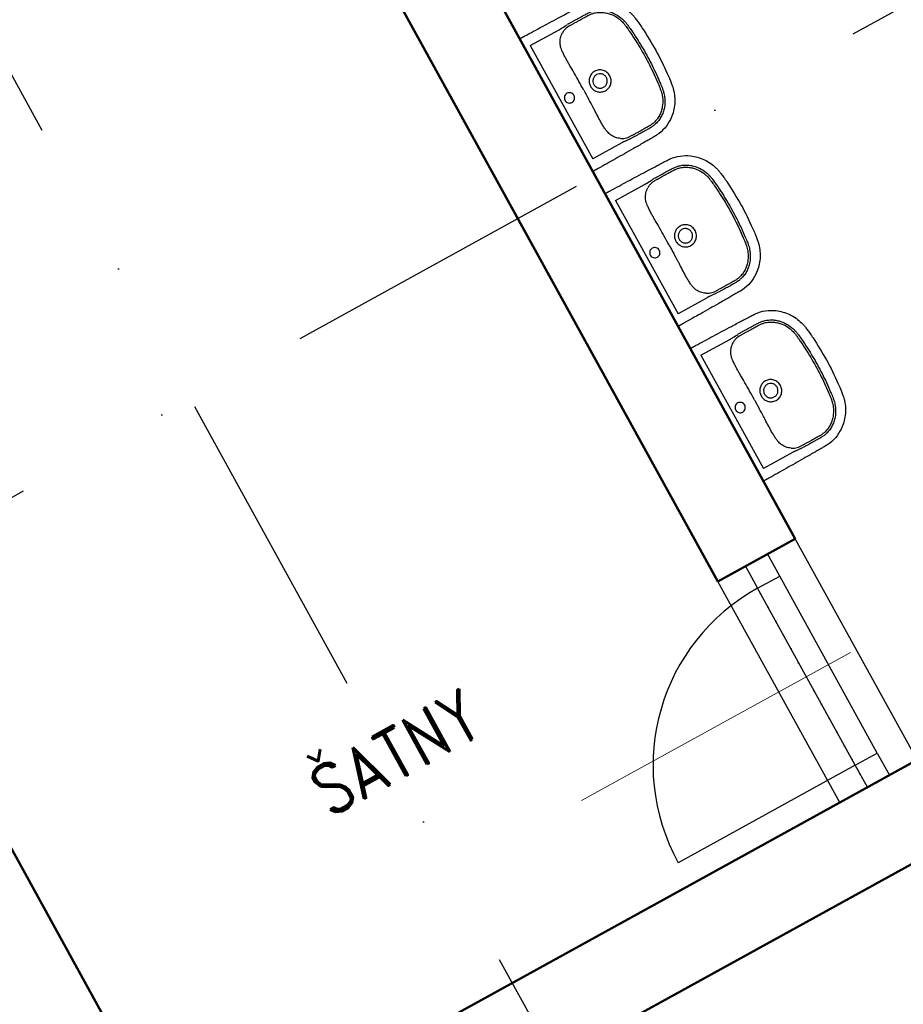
# Model space of a CAD drawing. Header units: millimetres. Extents: x 2886542 to 7567581, y -792623 to 134766.
# Tile 116 of 256: x 4448203 to 4451701, y -514377 to -510479. Entities that reach past the tile are written whole.
import ezdxf

# ---------------------------------------------------------------- set-up
doc = ezdxf.new("R2010")
doc.units = ezdxf.units.MM
doc.linetypes.add('DASHDOT', pattern=[1, 0.5, -0.25, 0, -0.25])
doc.linetypes.add('DOT', pattern=[0.25, 0, -0.25])
for name, color, linetype, lineweight in [('CKDVERE_', 7, 'Continuous', 25), ('CKDVERE_OSY', 1, 'Continuous', 18), ('CKDVERE_PRAH', 7, 'Continuous', 25), ('CKDVERE_ZARUBNE_RAM', 5, 'Continuous', 25), ('CKSTENY_PODROVINOU', 7, 'Continuous', 25), ('IN_C_TLUSTA', 5, 'Continuous', 50)]:
    doc.layers.add(name, color=color, linetype=linetype, lineweight=lineweight)
doc.layers.add('CKDVERE_DORAZ', color=7, linetype='DOT', lineweight=25, plot=False)
for name, color, linetype in [('IN_C_OSA', 6, 'DASHDOT'), ('IN_TEXT', 7, 'Continuous'), ('požárničina', 10, 'Continuous')]:
    doc.layers.add(name, color=color, linetype=linetype)
doc.styles.add('KOTY', font='SIMPLEX.SHX', dxfattribs={"width": 0.7})
doc.styles.add('ROMAND', font='romand.shx', dxfattribs={"width": 0.85})
doc.dimstyles.new('IN_100', dxfattribs={"dimtxt": 200, "dimasz": 80, "dimexe": 40, "dimexo": 250, "dimgap": 150, "dimtad": 1, "dimdec": 4, "dimrnd": 5, "dimdsep": 46, "dimlunit": 6, "dimtxsty": 'KOTY', "dimblk": 'ARCHTICK', "dimcen": 40, "dimclrd": 256, "dimclrt": 7, "dimadec": 0, "dimazin": 0, "dimtfac": 1, "dimtdec": 4, "dimtmove": 1, "dimatfit": 3, "dimldrblk": 'ARCHTICK', "dimfxl": 0, "dimtolj": 1, "dimtzin": 0, "dimlwd": -1, "dimlwe": -1, "dimarcsym": 0})
doc.dimstyles.new('IP 1_100', dxfattribs={"dimscale": 100, "dimtxt": 2.5, "dimasz": 2, "dimexe": 1, "dimexo": 5, "dimgap": 1, "dimtad": 1, "dimdec": 0, "dimzin": 0, "dimdsep": 46, "dimtxsty": 'ROMAND', "dimblk": 'ARCHTICK', "dimcen": 0.09, "dimdle": 1, "dimclrd": 256, "dimclre": 256, "dimclrt": 7, "dimadec": 0, "dimazin": 0, "dimtfac": 1, "dimtdec": 0, "dimtix": 1, "dimtmove": 2, "dimatfit": 3, "dimldrblk": 'OBLIQUE', "dimfxl": 0, "dimtolj": 1, "dimtzin": 0, "dimarcsym": 0})

# ---------------------------------------------------------------- blocks, each defined once
blk = doc.blocks.new('_ArchTick')
at = {"color": 0, "linetype": 'ByBlock', "const_width": 0.15}
blk.add_lwpolyline([(-0.5, -0.5), (0.5, 0.5)], dxfattribs=at)
blk = doc.blocks.new('nástrojárna')
at = {"color": 250}
for p, q in [((4179344.1, -611250.9), (4179344.1, -610676.5)), ((4179367.9, -610707.8), (4179367.9, -611219.7)), ((4179367.9, -610707.8), (4179498.9, -610707.8)), ((4179498.9, -610718.6), (4179498.9, -610718.6)), ((4179467.4, -610800), (4179467.4, -610800)), ((4179467.4, -611127.5), (4179467.4, -611127.5)), ((4179498.9, -611219.7), (4179367.9, -611219.7)), ((4179344.1, -611950.9), (4179344.1, -611376.5)), ((4179367.9, -611407.8), (4179367.9, -611919.7)), ((4179367.9, -611407.8), (4179498.9, -611407.8)), ((4179498.9, -611418.6), (4179498.9, -611418.6)), ((4179467.4, -611500), (4179467.4, -611500)), ((4179467.4, -611827.5), (4179467.4, -611827.5)), ((4179498.9, -611919.7), (4179367.9, -611919.7)), ((4179344.1, -612650.9), (4179344.1, -612076.5)), ((4179367.9, -612107.8), (4179367.9, -612619.7)), ((4179367.9, -612107.8), (4179498.9, -612107.8)), ((4179498.9, -612118.6), (4179498.9, -612118.6)), ((4179467.4, -612200), (4179467.4, -612200)), ((4179467.4, -612527.5), (4179467.4, -612527.5)), ((4179498.9, -612619.7), (4179367.9, -612619.7))]:
    blk.add_line(p, q, dxfattribs=at)
for centre, radius, start, end in [((4179539.5, -610781), 66.2, 111.7851, 123.2172), ((4179332.7, -607791.5), 2921.3, 273.5337, 273.9922), ((4179544.4, -610793.2), 79.3, 95.7787, 111.7851), ((4179551, -610918.7), 213.6, 92.2856, 93.9922), ((4179546.6, -610814.4), 100.7, 92.346, 95.7787), ((4170889.2, -610943), 8579.1, 359.8615, 0.12365), ((4179542.5, -610963), 43.2, 90.0338, 102.5663), ((4187174.4, -610982.4), 7706.2, 179.8615, 180.15334), ((4179542.5, -610964.5), 43.2, 257.4217, 269.9782), ((4179542.2, -611141.3), 72, 237.2465, 247.7513), ((4179380.9, -613402.8), 2186.5, 85.9307, 86.5434), ((4179543.4, -611138.5), 75, 247.7513, 264.6849), ((4179550, -611026.4), 195.9, 265.9307, 267.7915), ((4179549.2, -611075.9), 137.9, 264.6849, 267.1904), ((4179539.5, -611481), 66.2, 111.7851, 123.2172), ((4179332.7, -608491.5), 2921.3, 273.5337, 273.9922), ((4179544.4, -611493.2), 79.3, 95.7787, 111.7851), ((4179551, -611618.7), 213.6, 92.2856, 93.9922), ((4179546.6, -611514.4), 100.7, 92.346, 95.7787), ((4170889.2, -611643), 8579.1, 359.8615, 0.12365), ((4179542.5, -611663), 43.2, 90.0338, 102.5663), ((4187174.4, -611682.4), 7706.2, 179.8615, 180.15334), ((4179542.5, -611664.5), 43.2, 257.4217, 269.9782), ((4179542.2, -611841.3), 72, 237.2465, 247.7513), ((4179543.4, -611838.5), 75, 247.7513, 264.6849), ((4179380.9, -614102.8), 2186.5, 85.9307, 86.5434), ((4179550, -611726.4), 195.9, 265.9307, 267.7915), ((4179549.2, -611775.9), 137.9, 264.6849, 267.1904), ((4179539.5, -612181), 66.2, 111.7851, 123.2172), ((4179332.7, -609191.5), 2921.3, 273.5337, 273.9922), ((4179544.4, -612193.2), 79.3, 95.7787, 111.7851), ((4179551, -612318.7), 213.6, 92.2856, 93.9922), ((4179546.6, -612214.4), 100.7, 92.346, 95.7787), ((4170889.2, -612343), 8579.1, 359.8615, 0.12365), ((4179542.5, -612363), 43.2, 90.0338, 102.5663), ((4187174.4, -612382.4), 7706.2, 179.8615, 180.15334), ((4179542.5, -612364.5), 43.2, 257.4217, 269.9782), ((4179542.2, -612541.3), 72, 237.2465, 247.7513), ((4179543.4, -612538.5), 75, 247.7513, 264.6849), ((4179380.9, -614802.8), 2186.5, 85.9307, 86.5434), ((4179550, -612426.4), 195.9, 265.9307, 267.7915), ((4179549.2, -612475.9), 137.9, 264.6849, 267.1904)]:
    blk.add_arc(centre, radius, start, end, dxfattribs=at)
for points, degree, knots in [([(4179344.1, -610663.9), (4179344.1, -610663.7), (4179359.6, -610663.8), (4179367.9, -610663.9)], 1, [600.373143, 600.373143, 600.51024, 615.933195, 624.329372, 624.329372]), ([(4179367.9, -610663.9), (4179394.1, -610664), (4179447.7, -610664.4), (4179516.5, -610665.3), (4179564.7, -610666.1), (4179592.7, -610666.6), (4179607.8, -610666.9), (4179620.6, -610667.2), (4179627.3, -610667.4), (4179632.9, -610667.7), (4179649, -610669), (4179677.4, -610675.2), (4179710.3, -610692.6), (4179735.4, -610713.8), (4179754, -610735.8), (4179768.9, -610760.6), (4179777.5, -610782.5), (4179782.2, -610800.3), (4179784.2, -610811.7), (4179785.5, -610821.6), (4179786.5, -610830), (4179788, -610843.2), (4179792.3, -610887.7), (4179794.1, -610929.6), (4179794.1, -610963.7)], 3, [624.329372, 624.329372, 624.329372, 624.329372, 702.954481, 784.872453, 830.951627, 847.339519, 869.099473, 876.286618, 885.594721, 889.203185, 893.06913, 934.29152, 975.506743, 1003.663293, 1032.591568, 1061.523462, 1090.200355, 1103.007356, 1116.545068, 1124.93032, 1133.080278, 1141.824147, 1164.862029, 1267.315864, 1267.315864, 1267.315864, 1267.315864]), ([(4179467.4, -610800), (4179467.5, -610797.3), (4179467.8, -610792.2), (4179468.6, -610783.5), (4179469.8, -610774.5), (4179472.2, -610765.1), (4179475.8, -610756.2), (4179480.9, -610747.4), (4179487.4, -610739), (4179494.8, -610731.6), (4179500.4, -610727.5), (4179503.3, -610725.6)], 3, [850.913163, 850.913163, 850.913163, 850.913163, 858.963388, 866.231581, 877.085686, 886.260054, 895.260314, 905.875022, 916.564351, 927.072225, 937.310546, 937.310546, 937.310546, 937.310546]), ([(4179542.4, -610705.3), (4179544.4, -610705.2), (4179548.6, -610705.1), (4179553.6, -610705.2), (4179560.3, -610705.1), (4179566.8, -610705), (4179579.1, -610705), (4179589.6, -610704.9), (4179599.8, -610704.9), (4179606.1, -610704.9), (4179612.9, -610704.9), (4179619.6, -610705), (4179626, -610705.1), (4179632.4, -610705.4), (4179641.7, -610706.4), (4179654.4, -610708.8), (4179670.3, -610714.3), (4179686.6, -610723.1), (4179701.7, -610734.7), (4179718.3, -610752.3), (4179730.9, -610772.4), (4179738.4, -610791.7), (4179741.4, -610802.6), (4179743, -610810.1), (4179744, -610816.4), (4179745.4, -610827.9), (4179748, -610851.1), (4179752.1, -610897.9), (4179753.4, -610937.7), (4179753.4, -610963.7)], 3, [175.048841, 175.048841, 175.048841, 175.048841, 180.891155, 187.66553, 190.097243, 200.971297, 207.107662, 226.924402, 232.691241, 237.690518, 245.872119, 253.117634, 257.691167, 265.085682, 272.24233, 285.758915, 303.884333, 322.571574, 341.132044, 360.794246, 394.866598, 411.87741, 422.527365, 428.832371, 434.893076, 441.844009, 463.483086, 504.881463, 582.882709, 582.882709, 582.882709, 582.882709]), ([(4179542.4, -610713.8), (4179544.3, -610713.8), (4179547.5, -610713.7), (4179552.5, -610713.7), (4179560.4, -610713.7), (4179568.9, -610713.6), (4179579.3, -610713.6), (4179588.3, -610713.5), (4179601, -610713.5), (4179613.3, -610713.5), (4179624.4, -610713.5), (4179631.8, -610713.8), (4179640, -610714.7), (4179651.8, -610716.8), (4179666.8, -610721.9), (4179682.4, -610730.3), (4179696.5, -610741.3), (4179712.1, -610757.9), (4179722.7, -610775.1), (4179728.8, -610789.9), (4179731.6, -610798.1), (4179733.5, -610805.1), (4179734.9, -610812.2), (4179735.8, -610818.3), (4179736.8, -610825.8), (4179737.8, -610835.4), (4179740, -610855.9), (4179743.6, -610898.8), (4179745, -610937.9), (4179745, -610963.7)], 3, [979.515725, 979.515725, 979.515725, 979.515725, 984.998793, 989.193783, 994.506217, 1008.836262, 1014.564091, 1025.67181, 1035.775102, 1052.873813, 1062.576161, 1068.957794, 1075.078432, 1087.407323, 1104.896786, 1122.232394, 1140.496235, 1158.413781, 1190.38659, 1200.50569, 1206.374096, 1216.605643, 1222.213255, 1228.037047, 1234.961214, 1245.092548, 1256.793198, 1296.845648, 1374.248337, 1374.248337, 1374.248337, 1374.248337]), ([(4179468.3, -610924.5), (4179468.2, -610912.1), (4179468.1, -610895.4), (4179467.6, -610869.3), (4179467, -610850.8), (4179466.7, -610831.1), (4179466.7, -610818.1), (4179467, -610807.5), (4179467.2, -610802.4), (4179467.4, -610800)], 3, [726.376125, 726.376125, 726.376125, 726.376125, 763.622224, 776.430836, 804.676477, 819.055623, 835.490807, 843.719456, 850.904433, 850.904433, 850.904433, 850.904433]), ([(4179533.1, -610920.8), (4179528.3, -610921.9), (4179519.1, -610925.7), (4179507.9, -610935.6), (4179501.9, -610946.6), (4179499.4, -610956.3), (4179499, -610961.3), (4179499, -610963.7)], 3, [9.459226, 9.459226, 9.459226, 9.459226, 24.117237, 38.862114, 53.669389, 61.303478, 68.668558, 68.668558, 68.668558, 68.668558]), ([(4179585.9, -610963.7), (4179585.9, -610957.9), (4179584.2, -610949.3), (4179578.7, -610939.1), (4179571.5, -610930.1), (4179561.9, -610923.7), (4179550.9, -610920.3), (4179545.3, -610919.8), (4179542.4, -610919.8)], 3, [-68.665418, -68.665418, -68.665418, -68.665418, -51.296816, -42.590342, -34.181869, -16.861064, -8.510528, 0, 0, 0, 0]), ([(4179794.1, -610963.7), (4179794.1, -610997.9), (4179792.3, -611039.7), (4179788, -611084.3), (4179786.5, -611097.5), (4179785.5, -611105.9), (4179784.2, -611115.8), (4179782.2, -611127.2), (4179777.5, -611144.9), (4179768.9, -611166.8), (4179754, -611191.7), (4179735.4, -611213.6), (4179710.3, -611234.8), (4179677.4, -611252.2), (4179649, -611258.4), (4179632.9, -611259.8), (4179627.3, -611260.1), (4179620.6, -611260.3), (4179607.8, -611260.5), (4179592.7, -611260.8), (4179564.7, -611261.3), (4179516.5, -611262.1), (4179447.7, -611263), (4179394.1, -611263.2), (4179367.9, -611263.6)], 3, [-642.986491, -642.986491, -642.986491, -642.986491, -540.532657, -517.494775, -508.750906, -500.600948, -492.215696, -478.677984, -465.870983, -437.194089, -408.262196, -379.333921, -351.177371, -309.962147, -268.739757, -264.873812, -261.265349, -251.957246, -244.770101, -223.010147, -206.622255, -160.54308, -78.625109, 0, 0, 0, 0]), ([(4179424.4, -610963.7), (4179424.4, -610961.1), (4179423.3, -610955.7), (4179418.8, -610948.9), (4179412.1, -610944.3), (4179404, -610942.6), (4179396.1, -610944.2), (4179389.3, -610948.8), (4179384.8, -610955.6), (4179383.7, -610961), (4179383.7, -610963.7)], 3, [0, 0, 0, 0, 8.041153, 16.003729, 24.145465, 32.059, 40.064065, 48.100306, 56.065262, 64.20975, 64.20975, 64.20975, 64.20975]), ([(4179383.7, -610963.7), (4179383.7, -610966.4), (4179384.8, -610971.8), (4179389.3, -610978.7), (4179396.1, -610983.2), (4179404, -610984.8), (4179412.1, -610983.2), (4179418.8, -610978.6), (4179423.3, -610971.7), (4179424.4, -610966.4), (4179424.4, -610963.7)], 3, [64.20975, 64.20975, 64.20975, 64.20975, 72.354238, 80.319194, 88.355435, 96.3605, 104.274035, 112.415771, 120.378347, 128.4195, 128.4195, 128.4195, 128.4195]), ([(4179499, -610963.7), (4179499, -610966.2), (4179499.4, -610971.2), (4179501.9, -610980.8), (4179507.9, -610991.8), (4179519.1, -611001.8), (4179528.3, -611005.6), (4179533.1, -611006.7)], 3, [68.668558, 68.668558, 68.668558, 68.668558, 76.033638, 83.667727, 98.475003, 113.219879, 127.877891, 127.877891, 127.877891, 127.877891]), ([(4179542.4, -610935.1), (4179540.5, -610935.1), (4179536.8, -610935.5), (4179531.4, -610937.2), (4179526.5, -610939.8), (4179522.3, -610943.4), (4179518.8, -610947.7), (4179515.3, -610954.3), (4179514.1, -610960), (4179514.1, -610963.7)], 3, [44.736035, 44.736035, 44.736035, 44.736035, 50.403646, 55.91951, 61.571197, 67.020032, 72.442686, 78.078755, 89.405769, 89.405769, 89.405769, 89.405769]), ([(4179514.1, -610963.7), (4179514.1, -610967.5), (4179515.3, -610973.2), (4179518.8, -610979.8), (4179522.3, -610984.1), (4179526.5, -610987.6), (4179531.4, -610990.3), (4179536.8, -610992), (4179540.5, -610992.3), (4179542.4, -610992.3)], 3, [89.405769, 89.405769, 89.405769, 89.405769, 100.732783, 106.368852, 111.791506, 117.240341, 122.892028, 128.407892, 134.075503, 134.075503, 134.075503, 134.075503]), ([(4179570.7, -610963.7), (4179570.7, -610961.8), (4179570.4, -610958), (4179568.7, -610952.7), (4179566.1, -610947.7), (4179562.6, -610943.4), (4179558.3, -610939.8), (4179551.8, -610936.3), (4179546.2, -610935.1), (4179542.4, -610935.1)], 3, [0, 0, 0, 0, 5.771404, 11.358994, 16.760694, 22.424371, 27.849839, 33.48032, 44.736035, 44.736035, 44.736035, 44.736035]), ([(4179542.4, -610992.3), (4179546.2, -610992.4), (4179551.8, -610991.2), (4179558.3, -610987.6), (4179562.6, -610984), (4179566.1, -610979.7), (4179568.7, -610974.8), (4179570.4, -610969.4), (4179570.7, -610965.7), (4179570.7, -610963.7)], 3, [134.075503, 134.075503, 134.075503, 134.075503, 145.331218, 150.961699, 156.387167, 162.050844, 167.452544, 173.040134, 178.811538, 178.811538, 178.811538, 178.811538]), ([(4179542.4, -611007.7), (4179545.3, -611007.7), (4179550.9, -611007.1), (4179561.9, -611003.8), (4179571.5, -610997.3), (4179578.7, -610988.4), (4179584.2, -610978.2), (4179585.9, -610969.5), (4179585.9, -610963.7)], 3, [137.337116, 137.337116, 137.337116, 137.337116, 145.847644, 154.19818, 171.518985, 179.927458, 188.633932, 206.002534, 206.002534, 206.002534, 206.002534]), ([(4179745, -610963.7), (4179745, -610989.5), (4179743.6, -611028.7), (4179740, -611071.6), (4179737.8, -611092.1), (4179736.8, -611101.6), (4179735.8, -611109.2), (4179734.9, -611115.2), (4179733.5, -611122.3), (4179731.6, -611129.3), (4179728.8, -611137.6), (4179722.7, -611152.4), (4179712.1, -611169.6), (4179696.5, -611186.2), (4179682.4, -611197.1), (4179666.8, -611205.6), (4179651.8, -611210.6), (4179640, -611212.8), (4179631.8, -611213.6), (4179624.4, -611214), (4179613.3, -611214), (4179601, -611214), (4179588.3, -611213.9), (4179579.3, -611213.9), (4179568.9, -611213.9), (4179560.4, -611213.8), (4179552.5, -611213.7), (4179547.5, -611213.8), (4179544.3, -611213.7), (4179542.4, -611213.6)], 3, [0, 0, 0, 0, 77.402688, 117.455139, 129.155789, 139.287123, 146.21129, 152.035082, 157.642694, 167.874241, 173.742647, 183.861746, 215.834556, 233.752102, 252.015943, 269.351551, 286.841014, 299.169905, 305.290543, 311.672176, 321.374524, 338.473235, 348.576526, 359.684246, 365.412075, 379.74212, 385.054554, 389.249544, 394.732611, 394.732611, 394.732611, 394.732611]), ([(4179753.4, -610963.7), (4179753.4, -610989.7), (4179752.1, -611029.5), (4179748, -611076.4), (4179745.4, -611099.6), (4179744, -611111), (4179743, -611117.4), (4179741.4, -611124.9), (4179738.4, -611135.8), (4179730.9, -611155), (4179718.3, -611175.2), (4179701.7, -611192.7), (4179686.6, -611204.4), (4179670.3, -611213.2), (4179654.4, -611218.6), (4179641.7, -611221.1), (4179632.4, -611222), (4179626, -611222.4), (4179619.6, -611222.5), (4179612.9, -611222.5), (4179606.1, -611222.6), (4179599.8, -611222.6), (4179589.6, -611222.5), (4179579.1, -611222.5), (4179566.8, -611222.4), (4179560.3, -611222.3), (4179553.6, -611222.3), (4179548.6, -611222.3), (4179544.4, -611222.2), (4179542.4, -611222.2)], 3, [582.882709, 582.882709, 582.882709, 582.882709, 660.883955, 702.282331, 723.921408, 730.872341, 736.933047, 743.238052, 753.888008, 770.898819, 804.971172, 824.633373, 843.193843, 861.881084, 880.006503, 893.523087, 900.679736, 908.07425, 912.647783, 919.893298, 928.074899, 933.074176, 938.841015, 958.657755, 964.79412, 975.668174, 978.099887, 984.874262, 990.716576, 990.716576, 990.716576, 990.716576]), ([(4179467.4, -611127.5), (4179467.2, -611125.1), (4179467, -611120), (4179466.7, -611109.3), (4179466.7, -611096.3), (4179467, -611076.6), (4179467.6, -611058.2), (4179468.1, -611032.1), (4179468.3, -611015.4), (4179468.3, -611003)], 3, [523.343903, 523.343903, 523.343903, 523.343903, 530.528881, 538.757529, 555.192714, 569.57186, 597.8175, 610.626113, 647.872212, 647.872212, 647.872212, 647.872212]), ([(4179503.3, -611201.8), (4179500.4, -611200), (4179494.8, -611195.9), (4179487.4, -611188.5), (4179480.9, -611180.1), (4179475.8, -611171.3), (4179472.2, -611162.4), (4179469.8, -611153), (4179468.6, -611144), (4179467.8, -611135.3), (4179467.5, -611130.2), (4179467.4, -611127.5)], 3, [436.937791, 436.937791, 436.937791, 436.937791, 447.176112, 457.683986, 468.373315, 478.988023, 487.988283, 497.162651, 508.016755, 515.284948, 523.335174, 523.335174, 523.335174, 523.335174]), ([(4179367.9, -611263.6), (4179359.6, -611263.7), (4179344.1, -611263.7), (4179344.1, -611263.6)], 1, [0, 0, 8.396177, 23.819133, 23.95623, 23.95623]), ([(4179344.1, -611363.9), (4179344.1, -611363.7), (4179359.6, -611363.8), (4179367.9, -611363.9)], 1, [600.373143, 600.373143, 600.51024, 615.933195, 624.329372, 624.329372]), ([(4179367.9, -611363.9), (4179394.1, -611364), (4179447.7, -611364.4), (4179516.5, -611365.3), (4179564.7, -611366.1), (4179592.7, -611366.6), (4179607.8, -611366.9), (4179620.6, -611367.2), (4179627.3, -611367.4), (4179632.9, -611367.7), (4179649, -611369), (4179677.4, -611375.2), (4179710.3, -611392.6), (4179735.4, -611413.8), (4179754, -611435.8), (4179768.9, -611460.6), (4179777.5, -611482.5), (4179782.2, -611500.3), (4179784.2, -611511.7), (4179785.5, -611521.6), (4179786.5, -611530), (4179788, -611543.2), (4179792.3, -611587.7), (4179794.1, -611629.6), (4179794.1, -611663.7)], 3, [624.329372, 624.329372, 624.329372, 624.329372, 702.954481, 784.872453, 830.951627, 847.339519, 869.099473, 876.286618, 885.594721, 889.203185, 893.06913, 934.29152, 975.506743, 1003.663293, 1032.591568, 1061.523462, 1090.200355, 1103.007356, 1116.545068, 1124.93032, 1133.080278, 1141.824147, 1164.862029, 1267.315864, 1267.315864, 1267.315864, 1267.315864]), ([(4179467.4, -611500), (4179467.5, -611497.3), (4179467.8, -611492.2), (4179468.6, -611483.5), (4179469.8, -611474.5), (4179472.2, -611465.1), (4179475.8, -611456.2), (4179480.9, -611447.4), (4179487.4, -611439), (4179494.8, -611431.6), (4179500.4, -611427.5), (4179503.3, -611425.6)], 3, [850.913163, 850.913163, 850.913163, 850.913163, 858.963388, 866.231581, 877.085686, 886.260054, 895.260314, 905.875022, 916.564351, 927.072225, 937.310546, 937.310546, 937.310546, 937.310546]), ([(4179542.4, -611405.3), (4179544.4, -611405.2), (4179548.6, -611405.1), (4179553.6, -611405.2), (4179560.3, -611405.1), (4179566.8, -611405), (4179579.1, -611405), (4179589.6, -611404.9), (4179599.8, -611404.9), (4179606.1, -611404.9), (4179612.9, -611404.9), (4179619.6, -611405), (4179626, -611405.1), (4179632.4, -611405.4), (4179641.7, -611406.4), (4179654.4, -611408.8), (4179670.3, -611414.3), (4179686.6, -611423.1), (4179701.7, -611434.7), (4179718.3, -611452.3), (4179730.9, -611472.4), (4179738.4, -611491.7), (4179741.4, -611502.6), (4179743, -611510.1), (4179744, -611516.4), (4179745.4, -611527.9), (4179748, -611551.1), (4179752.1, -611597.9), (4179753.4, -611637.7), (4179753.4, -611663.7)], 3, [175.048841, 175.048841, 175.048841, 175.048841, 180.891155, 187.66553, 190.097243, 200.971297, 207.107662, 226.924402, 232.691241, 237.690518, 245.872119, 253.117634, 257.691167, 265.085682, 272.24233, 285.758915, 303.884333, 322.571574, 341.132044, 360.794246, 394.866598, 411.87741, 422.527365, 428.832371, 434.893076, 441.844009, 463.483086, 504.881463, 582.882709, 582.882709, 582.882709, 582.882709]), ([(4179542.4, -611413.8), (4179544.3, -611413.8), (4179547.5, -611413.7), (4179552.5, -611413.7), (4179560.4, -611413.7), (4179568.9, -611413.6), (4179579.3, -611413.6), (4179588.3, -611413.5), (4179601, -611413.5), (4179613.3, -611413.5), (4179624.4, -611413.5), (4179631.8, -611413.8), (4179640, -611414.7), (4179651.8, -611416.8), (4179666.8, -611421.9), (4179682.4, -611430.3), (4179696.5, -611441.3), (4179712.1, -611457.9), (4179722.7, -611475.1), (4179728.8, -611489.9), (4179731.6, -611498.1), (4179733.5, -611505.1), (4179734.9, -611512.2), (4179735.8, -611518.3), (4179736.8, -611525.8), (4179737.8, -611535.4), (4179740, -611555.9), (4179743.6, -611598.8), (4179745, -611637.9), (4179745, -611663.7)], 3, [979.515725, 979.515725, 979.515725, 979.515725, 984.998793, 989.193783, 994.506217, 1008.836262, 1014.564091, 1025.67181, 1035.775102, 1052.873813, 1062.576161, 1068.957794, 1075.078432, 1087.407323, 1104.896786, 1122.232394, 1140.496235, 1158.413781, 1190.38659, 1200.50569, 1206.374096, 1216.605643, 1222.213255, 1228.037047, 1234.961214, 1245.092548, 1256.793198, 1296.845648, 1374.248337, 1374.248337, 1374.248337, 1374.248337]), ([(4179468.3, -611624.5), (4179468.2, -611612.1), (4179468.1, -611595.4), (4179467.6, -611569.3), (4179467, -611550.8), (4179466.7, -611531.1), (4179466.7, -611518.1), (4179467, -611507.5), (4179467.2, -611502.4), (4179467.4, -611500)], 3, [726.376125, 726.376125, 726.376125, 726.376125, 763.622224, 776.430836, 804.676477, 819.055623, 835.490807, 843.719456, 850.904433, 850.904433, 850.904433, 850.904433]), ([(4179533.1, -611620.8), (4179528.3, -611621.9), (4179519.1, -611625.7), (4179507.9, -611635.6), (4179501.9, -611646.6), (4179499.4, -611656.3), (4179499, -611661.3), (4179499, -611663.7)], 3, [9.459226, 9.459226, 9.459226, 9.459226, 24.117237, 38.862114, 53.669389, 61.303478, 68.668558, 68.668558, 68.668558, 68.668558]), ([(4179542.4, -611635.1), (4179540.5, -611635.1), (4179536.8, -611635.5), (4179531.4, -611637.2), (4179526.5, -611639.8), (4179522.3, -611643.4), (4179518.8, -611647.7), (4179515.3, -611654.3), (4179514.1, -611660), (4179514.1, -611663.7)], 3, [44.736035, 44.736035, 44.736035, 44.736035, 50.403646, 55.91951, 61.571197, 67.020032, 72.442686, 78.078755, 89.405769, 89.405769, 89.405769, 89.405769]), ([(4179585.9, -611663.7), (4179585.9, -611657.9), (4179584.2, -611649.3), (4179578.7, -611639.1), (4179571.5, -611630.1), (4179561.9, -611623.7), (4179550.9, -611620.3), (4179545.3, -611619.8), (4179542.4, -611619.8)], 3, [-68.665418, -68.665418, -68.665418, -68.665418, -51.296816, -42.590342, -34.181869, -16.861064, -8.510528, 0, 0, 0, 0]), ([(4179570.7, -611663.7), (4179570.7, -611661.8), (4179570.4, -611658), (4179568.7, -611652.7), (4179566.1, -611647.7), (4179562.6, -611643.4), (4179558.3, -611639.8), (4179551.8, -611636.3), (4179546.2, -611635.1), (4179542.4, -611635.1)], 3, [0, 0, 0, 0, 5.771404, 11.358994, 16.760694, 22.424371, 27.849839, 33.48032, 44.736035, 44.736035, 44.736035, 44.736035]), ([(4179794.1, -611663.7), (4179794.1, -611697.9), (4179792.3, -611739.7), (4179788, -611784.3), (4179786.5, -611797.5), (4179785.5, -611805.9), (4179784.2, -611815.8), (4179782.2, -611827.2), (4179777.5, -611844.9), (4179768.9, -611866.8), (4179754, -611891.7), (4179735.4, -611913.6), (4179710.3, -611934.8), (4179677.4, -611952.2), (4179649, -611958.4), (4179632.9, -611959.8), (4179627.3, -611960.1), (4179620.6, -611960.3), (4179607.8, -611960.5), (4179592.7, -611960.8), (4179564.7, -611961.3), (4179516.5, -611962.1), (4179447.7, -611963), (4179394.1, -611963.2), (4179367.9, -611963.6)], 3, [-642.986491, -642.986491, -642.986491, -642.986491, -540.532657, -517.494775, -508.750906, -500.600948, -492.215696, -478.677984, -465.870983, -437.194089, -408.262196, -379.333921, -351.177371, -309.962147, -268.739757, -264.873812, -261.265349, -251.957246, -244.770101, -223.010147, -206.622255, -160.54308, -78.625109, 0, 0, 0, 0]), ([(4179424.4, -611663.7), (4179424.4, -611661.1), (4179423.3, -611655.7), (4179418.8, -611648.9), (4179412.1, -611644.3), (4179404, -611642.6), (4179396.1, -611644.2), (4179389.3, -611648.8), (4179384.8, -611655.6), (4179383.7, -611661), (4179383.7, -611663.7)], 3, [0, 0, 0, 0, 8.041153, 16.003729, 24.145465, 32.059, 40.064065, 48.100306, 56.065262, 64.20975, 64.20975, 64.20975, 64.20975]), ([(4179383.7, -611663.7), (4179383.7, -611666.4), (4179384.8, -611671.8), (4179389.3, -611678.7), (4179396.1, -611683.2), (4179404, -611684.8), (4179412.1, -611683.2), (4179418.8, -611678.6), (4179423.3, -611671.7), (4179424.4, -611666.4), (4179424.4, -611663.7)], 3, [64.20975, 64.20975, 64.20975, 64.20975, 72.354238, 80.319194, 88.355435, 96.3605, 104.274035, 112.415771, 120.378347, 128.4195, 128.4195, 128.4195, 128.4195]), ([(4179499, -611663.7), (4179499, -611666.2), (4179499.4, -611671.2), (4179501.9, -611680.8), (4179507.9, -611691.8), (4179519.1, -611701.8), (4179528.3, -611705.6), (4179533.1, -611706.7)], 3, [68.668558, 68.668558, 68.668558, 68.668558, 76.033638, 83.667727, 98.475003, 113.219879, 127.877891, 127.877891, 127.877891, 127.877891]), ([(4179514.1, -611663.7), (4179514.1, -611667.5), (4179515.3, -611673.2), (4179518.8, -611679.8), (4179522.3, -611684.1), (4179526.5, -611687.6), (4179531.4, -611690.3), (4179536.8, -611692), (4179540.5, -611692.3), (4179542.4, -611692.3)], 3, [89.405769, 89.405769, 89.405769, 89.405769, 100.732783, 106.368852, 111.791506, 117.240341, 122.892028, 128.407892, 134.075503, 134.075503, 134.075503, 134.075503]), ([(4179542.4, -611692.3), (4179546.2, -611692.4), (4179551.8, -611691.2), (4179558.3, -611687.6), (4179562.6, -611684), (4179566.1, -611679.7), (4179568.7, -611674.8), (4179570.4, -611669.4), (4179570.7, -611665.7), (4179570.7, -611663.7)], 3, [134.075503, 134.075503, 134.075503, 134.075503, 145.331218, 150.961699, 156.387167, 162.050844, 167.452544, 173.040134, 178.811538, 178.811538, 178.811538, 178.811538]), ([(4179542.4, -611707.7), (4179545.3, -611707.7), (4179550.9, -611707.1), (4179561.9, -611703.8), (4179571.5, -611697.3), (4179578.7, -611688.4), (4179584.2, -611678.2), (4179585.9, -611669.5), (4179585.9, -611663.7)], 3, [137.337116, 137.337116, 137.337116, 137.337116, 145.847644, 154.19818, 171.518985, 179.927458, 188.633932, 206.002534, 206.002534, 206.002534, 206.002534]), ([(4179745, -611663.7), (4179745, -611689.5), (4179743.6, -611728.7), (4179740, -611771.6), (4179737.8, -611792.1), (4179736.8, -611801.6), (4179735.8, -611809.2), (4179734.9, -611815.2), (4179733.5, -611822.3), (4179731.6, -611829.3), (4179728.8, -611837.6), (4179722.7, -611852.4), (4179712.1, -611869.6), (4179696.5, -611886.2), (4179682.4, -611897.1), (4179666.8, -611905.6), (4179651.8, -611910.6), (4179640, -611912.8), (4179631.8, -611913.6), (4179624.4, -611914), (4179613.3, -611914), (4179601, -611914), (4179588.3, -611913.9), (4179579.3, -611913.9), (4179568.9, -611913.9), (4179560.4, -611913.8), (4179552.5, -611913.7), (4179547.5, -611913.8), (4179544.3, -611913.7), (4179542.4, -611913.6)], 3, [0, 0, 0, 0, 77.402688, 117.455139, 129.155789, 139.287123, 146.21129, 152.035082, 157.642694, 167.874241, 173.742647, 183.861746, 215.834556, 233.752102, 252.015943, 269.351551, 286.841014, 299.169905, 305.290543, 311.672176, 321.374524, 338.473235, 348.576526, 359.684246, 365.412075, 379.74212, 385.054554, 389.249544, 394.732611, 394.732611, 394.732611, 394.732611]), ([(4179753.4, -611663.7), (4179753.4, -611689.7), (4179752.1, -611729.5), (4179748, -611776.4), (4179745.4, -611799.6), (4179744, -611811), (4179743, -611817.4), (4179741.4, -611824.9), (4179738.4, -611835.8), (4179730.9, -611855), (4179718.3, -611875.2), (4179701.7, -611892.7), (4179686.6, -611904.4), (4179670.3, -611913.2), (4179654.4, -611918.6), (4179641.7, -611921.1), (4179632.4, -611922), (4179626, -611922.4), (4179619.6, -611922.5), (4179612.9, -611922.5), (4179606.1, -611922.6), (4179599.8, -611922.6), (4179589.6, -611922.5), (4179579.1, -611922.5), (4179566.8, -611922.4), (4179560.3, -611922.3), (4179553.6, -611922.3), (4179548.6, -611922.3), (4179544.4, -611922.2), (4179542.4, -611922.2)], 3, [582.882709, 582.882709, 582.882709, 582.882709, 660.883955, 702.282331, 723.921408, 730.872341, 736.933047, 743.238052, 753.888008, 770.898819, 804.971172, 824.633373, 843.193843, 861.881084, 880.006503, 893.523087, 900.679736, 908.07425, 912.647783, 919.893298, 928.074899, 933.074176, 938.841015, 958.657755, 964.79412, 975.668174, 978.099887, 984.874262, 990.716576, 990.716576, 990.716576, 990.716576]), ([(4179467.4, -611827.5), (4179467.2, -611825.1), (4179467, -611820), (4179466.7, -611809.3), (4179466.7, -611796.3), (4179467, -611776.6), (4179467.6, -611758.2), (4179468.1, -611732.1), (4179468.3, -611715.4), (4179468.3, -611703)], 3, [523.343903, 523.343903, 523.343903, 523.343903, 530.528881, 538.757529, 555.192714, 569.57186, 597.8175, 610.626113, 647.872212, 647.872212, 647.872212, 647.872212]), ([(4179503.3, -611901.8), (4179500.4, -611900), (4179494.8, -611895.9), (4179487.4, -611888.5), (4179480.9, -611880.1), (4179475.8, -611871.3), (4179472.2, -611862.4), (4179469.8, -611853), (4179468.6, -611844), (4179467.8, -611835.3), (4179467.5, -611830.2), (4179467.4, -611827.5)], 3, [436.937791, 436.937791, 436.937791, 436.937791, 447.176112, 457.683986, 468.373315, 478.988023, 487.988283, 497.162651, 508.016755, 515.284948, 523.335174, 523.335174, 523.335174, 523.335174]), ([(4179367.9, -611963.6), (4179359.6, -611963.7), (4179344.1, -611963.7), (4179344.1, -611963.6)], 1, [0, 0, 8.396177, 23.819133, 23.95623, 23.95623]), ([(4179344.1, -612063.9), (4179344.1, -612063.7), (4179359.6, -612063.8), (4179367.9, -612063.9)], 1, [600.373143, 600.373143, 600.51024, 615.933195, 624.329372, 624.329372]), ([(4179367.9, -612063.9), (4179394.1, -612064), (4179447.7, -612064.4), (4179516.5, -612065.3), (4179564.7, -612066.1), (4179592.7, -612066.6), (4179607.8, -612066.9), (4179620.6, -612067.2), (4179627.3, -612067.4), (4179632.9, -612067.7), (4179649, -612069), (4179677.4, -612075.2), (4179710.3, -612092.6), (4179735.4, -612113.8), (4179754, -612135.8), (4179768.9, -612160.6), (4179777.5, -612182.5), (4179782.2, -612200.3), (4179784.2, -612211.7), (4179785.5, -612221.6), (4179786.5, -612230), (4179788, -612243.2), (4179792.3, -612287.7), (4179794.1, -612329.6), (4179794.1, -612363.7)], 3, [624.329372, 624.329372, 624.329372, 624.329372, 702.954481, 784.872453, 830.951627, 847.339519, 869.099473, 876.286618, 885.594721, 889.203185, 893.06913, 934.29152, 975.506743, 1003.663293, 1032.591568, 1061.523462, 1090.200355, 1103.007356, 1116.545068, 1124.93032, 1133.080278, 1141.824147, 1164.862029, 1267.315864, 1267.315864, 1267.315864, 1267.315864]), ([(4179467.4, -612200), (4179467.5, -612197.3), (4179467.8, -612192.2), (4179468.6, -612183.5), (4179469.8, -612174.5), (4179472.2, -612165.1), (4179475.8, -612156.2), (4179480.9, -612147.4), (4179487.4, -612139), (4179494.8, -612131.6), (4179500.4, -612127.5), (4179503.3, -612125.6)], 3, [850.913163, 850.913163, 850.913163, 850.913163, 858.963388, 866.231581, 877.085686, 886.260054, 895.260314, 905.875022, 916.564351, 927.072225, 937.310546, 937.310546, 937.310546, 937.310546]), ([(4179542.4, -612105.3), (4179544.4, -612105.2), (4179548.6, -612105.1), (4179553.6, -612105.2), (4179560.3, -612105.1), (4179566.8, -612105), (4179579.1, -612105), (4179589.6, -612104.9), (4179599.8, -612104.9), (4179606.1, -612104.9), (4179612.9, -612104.9), (4179619.6, -612105), (4179626, -612105.1), (4179632.4, -612105.4), (4179641.7, -612106.4), (4179654.4, -612108.8), (4179670.3, -612114.3), (4179686.6, -612123.1), (4179701.7, -612134.7), (4179718.3, -612152.3), (4179730.9, -612172.4), (4179738.4, -612191.7), (4179741.4, -612202.6), (4179743, -612210.1), (4179744, -612216.4), (4179745.4, -612227.9), (4179748, -612251.1), (4179752.1, -612297.9), (4179753.4, -612337.7), (4179753.4, -612363.7)], 3, [175.048841, 175.048841, 175.048841, 175.048841, 180.891155, 187.66553, 190.097243, 200.971297, 207.107662, 226.924402, 232.691241, 237.690518, 245.872119, 253.117634, 257.691167, 265.085682, 272.24233, 285.758915, 303.884333, 322.571574, 341.132044, 360.794246, 394.866598, 411.87741, 422.527365, 428.832371, 434.893076, 441.844009, 463.483086, 504.881463, 582.882709, 582.882709, 582.882709, 582.882709]), ([(4179542.4, -612113.8), (4179544.3, -612113.8), (4179547.5, -612113.7), (4179552.5, -612113.7), (4179560.4, -612113.7), (4179568.9, -612113.6), (4179579.3, -612113.6), (4179588.3, -612113.5), (4179601, -612113.5), (4179613.3, -612113.5), (4179624.4, -612113.5), (4179631.8, -612113.8), (4179640, -612114.7), (4179651.8, -612116.8), (4179666.8, -612121.9), (4179682.4, -612130.3), (4179696.5, -612141.3), (4179712.1, -612157.9), (4179722.7, -612175.1), (4179728.8, -612189.9), (4179731.6, -612198.1), (4179733.5, -612205.1), (4179734.9, -612212.2), (4179735.8, -612218.3), (4179736.8, -612225.8), (4179737.8, -612235.4), (4179740, -612255.9), (4179743.6, -612298.8), (4179745, -612337.9), (4179745, -612363.7)], 3, [979.515725, 979.515725, 979.515725, 979.515725, 984.998793, 989.193783, 994.506217, 1008.836262, 1014.564091, 1025.67181, 1035.775102, 1052.873813, 1062.576161, 1068.957794, 1075.078432, 1087.407323, 1104.896786, 1122.232394, 1140.496235, 1158.413781, 1190.38659, 1200.50569, 1206.374096, 1216.605643, 1222.213255, 1228.037047, 1234.961214, 1245.092548, 1256.793198, 1296.845648, 1374.248337, 1374.248337, 1374.248337, 1374.248337]), ([(4179468.3, -612324.5), (4179468.2, -612312.1), (4179468.1, -612295.4), (4179467.6, -612269.3), (4179467, -612250.8), (4179466.7, -612231.1), (4179466.7, -612218.1), (4179467, -612207.5), (4179467.2, -612202.4), (4179467.4, -612200)], 3, [726.376125, 726.376125, 726.376125, 726.376125, 763.622224, 776.430836, 804.676477, 819.055623, 835.490807, 843.719456, 850.904433, 850.904433, 850.904433, 850.904433]), ([(4179533.1, -612320.8), (4179528.3, -612321.9), (4179519.1, -612325.7), (4179507.9, -612335.6), (4179501.9, -612346.6), (4179499.4, -612356.3), (4179499, -612361.3), (4179499, -612363.7)], 3, [9.459226, 9.459226, 9.459226, 9.459226, 24.117237, 38.862114, 53.669389, 61.303478, 68.668558, 68.668558, 68.668558, 68.668558]), ([(4179542.4, -612335.1), (4179540.5, -612335.1), (4179536.8, -612335.5), (4179531.4, -612337.2), (4179526.5, -612339.8), (4179522.3, -612343.4), (4179518.8, -612347.7), (4179515.3, -612354.3), (4179514.1, -612360), (4179514.1, -612363.7)], 3, [44.736035, 44.736035, 44.736035, 44.736035, 50.403646, 55.91951, 61.571197, 67.020032, 72.442686, 78.078755, 89.405769, 89.405769, 89.405769, 89.405769]), ([(4179585.9, -612363.7), (4179585.9, -612357.9), (4179584.2, -612349.3), (4179578.7, -612339.1), (4179571.5, -612330.1), (4179561.9, -612323.7), (4179550.9, -612320.3), (4179545.3, -612319.8), (4179542.4, -612319.8)], 3, [-68.665418, -68.665418, -68.665418, -68.665418, -51.296816, -42.590342, -34.181869, -16.861064, -8.510528, 0, 0, 0, 0]), ([(4179570.7, -612363.7), (4179570.7, -612361.8), (4179570.4, -612358), (4179568.7, -612352.7), (4179566.1, -612347.7), (4179562.6, -612343.4), (4179558.3, -612339.8), (4179551.8, -612336.3), (4179546.2, -612335.1), (4179542.4, -612335.1)], 3, [0, 0, 0, 0, 5.771404, 11.358994, 16.760694, 22.424371, 27.849839, 33.48032, 44.736035, 44.736035, 44.736035, 44.736035]), ([(4179794.1, -612363.7), (4179794.1, -612397.9), (4179792.3, -612439.7), (4179788, -612484.3), (4179786.5, -612497.5), (4179785.5, -612505.9), (4179784.2, -612515.8), (4179782.2, -612527.2), (4179777.5, -612544.9), (4179768.9, -612566.8), (4179754, -612591.7), (4179735.4, -612613.6), (4179710.3, -612634.8), (4179677.4, -612652.2), (4179649, -612658.4), (4179632.9, -612659.8), (4179627.3, -612660.1), (4179620.6, -612660.3), (4179607.8, -612660.5), (4179592.7, -612660.8), (4179564.7, -612661.3), (4179516.5, -612662.1), (4179447.7, -612663), (4179394.1, -612663.2), (4179367.9, -612663.6)], 3, [-642.986491, -642.986491, -642.986491, -642.986491, -540.532657, -517.494775, -508.750906, -500.600948, -492.215696, -478.677984, -465.870983, -437.194089, -408.262196, -379.333921, -351.177371, -309.962147, -268.739757, -264.873812, -261.265349, -251.957246, -244.770101, -223.010147, -206.622255, -160.54308, -78.625109, 0, 0, 0, 0]), ([(4179424.4, -612363.7), (4179424.4, -612361.1), (4179423.3, -612355.7), (4179418.8, -612348.9), (4179412.1, -612344.3), (4179404, -612342.6), (4179396.1, -612344.2), (4179389.3, -612348.8), (4179384.8, -612355.6), (4179383.7, -612361), (4179383.7, -612363.7)], 3, [0, 0, 0, 0, 8.041153, 16.003729, 24.145465, 32.059, 40.064065, 48.100306, 56.065262, 64.20975, 64.20975, 64.20975, 64.20975]), ([(4179383.7, -612363.7), (4179383.7, -612366.4), (4179384.8, -612371.8), (4179389.3, -612378.7), (4179396.1, -612383.2), (4179404, -612384.8), (4179412.1, -612383.2), (4179418.8, -612378.6), (4179423.3, -612371.7), (4179424.4, -612366.4), (4179424.4, -612363.7)], 3, [64.20975, 64.20975, 64.20975, 64.20975, 72.354238, 80.319194, 88.355435, 96.3605, 104.274035, 112.415771, 120.378347, 128.4195, 128.4195, 128.4195, 128.4195]), ([(4179499, -612363.7), (4179499, -612366.2), (4179499.4, -612371.2), (4179501.9, -612380.8), (4179507.9, -612391.8), (4179519.1, -612401.8), (4179528.3, -612405.6), (4179533.1, -612406.7)], 3, [68.668558, 68.668558, 68.668558, 68.668558, 76.033638, 83.667727, 98.475003, 113.219879, 127.877891, 127.877891, 127.877891, 127.877891]), ([(4179514.1, -612363.7), (4179514.1, -612367.5), (4179515.3, -612373.2), (4179518.8, -612379.8), (4179522.3, -612384.1), (4179526.5, -612387.6), (4179531.4, -612390.3), (4179536.8, -612392), (4179540.5, -612392.3), (4179542.4, -612392.3)], 3, [89.405769, 89.405769, 89.405769, 89.405769, 100.732783, 106.368852, 111.791506, 117.240341, 122.892028, 128.407892, 134.075503, 134.075503, 134.075503, 134.075503]), ([(4179542.4, -612392.3), (4179546.2, -612392.4), (4179551.8, -612391.2), (4179558.3, -612387.6), (4179562.6, -612384), (4179566.1, -612379.7), (4179568.7, -612374.8), (4179570.4, -612369.4), (4179570.7, -612365.7), (4179570.7, -612363.7)], 3, [134.075503, 134.075503, 134.075503, 134.075503, 145.331218, 150.961699, 156.387167, 162.050844, 167.452544, 173.040134, 178.811538, 178.811538, 178.811538, 178.811538]), ([(4179542.4, -612407.7), (4179545.3, -612407.7), (4179550.9, -612407.1), (4179561.9, -612403.8), (4179571.5, -612397.3), (4179578.7, -612388.4), (4179584.2, -612378.2), (4179585.9, -612369.5), (4179585.9, -612363.7)], 3, [137.337116, 137.337116, 137.337116, 137.337116, 145.847644, 154.19818, 171.518985, 179.927458, 188.633932, 206.002534, 206.002534, 206.002534, 206.002534]), ([(4179745, -612363.7), (4179745, -612389.5), (4179743.6, -612428.7), (4179740, -612471.6), (4179737.8, -612492.1), (4179736.8, -612501.6), (4179735.8, -612509.2), (4179734.9, -612515.2), (4179733.5, -612522.3), (4179731.6, -612529.3), (4179728.8, -612537.6), (4179722.7, -612552.4), (4179712.1, -612569.6), (4179696.5, -612586.2), (4179682.4, -612597.1), (4179666.8, -612605.6), (4179651.8, -612610.6), (4179640, -612612.8), (4179631.8, -612613.6), (4179624.4, -612614), (4179613.3, -612614), (4179601, -612614), (4179588.3, -612613.9), (4179579.3, -612613.9), (4179568.9, -612613.9), (4179560.4, -612613.8), (4179552.5, -612613.7), (4179547.5, -612613.8), (4179544.3, -612613.7), (4179542.4, -612613.6)], 3, [0, 0, 0, 0, 77.402688, 117.455139, 129.155789, 139.287123, 146.21129, 152.035082, 157.642694, 167.874241, 173.742647, 183.861746, 215.834556, 233.752102, 252.015943, 269.351551, 286.841014, 299.169905, 305.290543, 311.672176, 321.374524, 338.473235, 348.576526, 359.684246, 365.412075, 379.74212, 385.054554, 389.249544, 394.732611, 394.732611, 394.732611, 394.732611]), ([(4179753.4, -612363.7), (4179753.4, -612389.7), (4179752.1, -612429.5), (4179748, -612476.4), (4179745.4, -612499.6), (4179744, -612511), (4179743, -612517.4), (4179741.4, -612524.9), (4179738.4, -612535.8), (4179730.9, -612555), (4179718.3, -612575.2), (4179701.7, -612592.7), (4179686.6, -612604.4), (4179670.3, -612613.2), (4179654.4, -612618.6), (4179641.7, -612621.1), (4179632.4, -612622), (4179626, -612622.4), (4179619.6, -612622.5), (4179612.9, -612622.5), (4179606.1, -612622.6), (4179599.8, -612622.6), (4179589.6, -612622.5), (4179579.1, -612622.5), (4179566.8, -612622.4), (4179560.3, -612622.3), (4179553.6, -612622.3), (4179548.6, -612622.3), (4179544.4, -612622.2), (4179542.4, -612622.2)], 3, [582.882709, 582.882709, 582.882709, 582.882709, 660.883955, 702.282331, 723.921408, 730.872341, 736.933047, 743.238052, 753.888008, 770.898819, 804.971172, 824.633373, 843.193843, 861.881084, 880.006503, 893.523087, 900.679736, 908.07425, 912.647783, 919.893298, 928.074899, 933.074176, 938.841015, 958.657755, 964.79412, 975.668174, 978.099887, 984.874262, 990.716576, 990.716576, 990.716576, 990.716576]), ([(4179467.4, -612527.5), (4179467.2, -612525.1), (4179467, -612520), (4179466.7, -612509.3), (4179466.7, -612496.3), (4179467, -612476.6), (4179467.6, -612458.2), (4179468.1, -612432.1), (4179468.3, -612415.4), (4179468.3, -612403)], 3, [523.343903, 523.343903, 523.343903, 523.343903, 530.528881, 538.757529, 555.192714, 569.57186, 597.8175, 610.626113, 647.872212, 647.872212, 647.872212, 647.872212]), ([(4179503.3, -612601.8), (4179500.4, -612600), (4179494.8, -612595.9), (4179487.4, -612588.5), (4179480.9, -612580.1), (4179475.8, -612571.3), (4179472.2, -612562.4), (4179469.8, -612553), (4179468.6, -612544), (4179467.8, -612535.3), (4179467.5, -612530.2), (4179467.4, -612527.5)], 3, [436.937791, 436.937791, 436.937791, 436.937791, 447.176112, 457.683986, 468.373315, 478.988023, 487.988283, 497.162651, 508.016755, 515.284948, 523.335174, 523.335174, 523.335174, 523.335174]), ([(4179367.9, -612663.6), (4179359.6, -612663.7), (4179344.1, -612663.7), (4179344.1, -612663.6)], 1, [0, 0, 8.396177, 23.819133, 23.95623, 23.95623])]:
    blk.add_open_spline(points, degree=degree, knots=knots, dxfattribs=at)
for points, degree in [([(4179344.1, -610676.5), (4179344.1, -610673.1), (4179344.1, -610669.7), (4179344.1, -610663.2), (4179344.1, -610663.5), (4179344.1, -610663.9)], 5), ([(4179498.9, -610707.8), (4179499.8, -610707.8), (4179501.6, -610707.8), (4179504.4, -610707.6), (4179507.2, -610707.5), (4179510, -610707.3), (4179511.8, -610707.2), (4179512.8, -610707.2)], 3), ([(4179512.8, -611220.3), (4179511.8, -611220.2), (4179510, -611220.1), (4179507.2, -611220), (4179504.4, -611219.8), (4179501.6, -611219.7), (4179499.8, -611219.7), (4179498.9, -611219.7)], 3), ([(4179344.1, -611263.6), (4179344.1, -611264), (4179344.1, -611264.3), (4179344.1, -611257.8), (4179344.1, -611254.3), (4179344.1, -611250.9)], 5), ([(4179344.1, -611376.5), (4179344.1, -611373.1), (4179344.1, -611369.7), (4179344.1, -611363.2), (4179344.1, -611363.5), (4179344.1, -611363.9)], 5), ([(4179498.9, -611407.8), (4179499.8, -611407.8), (4179501.6, -611407.8), (4179504.4, -611407.6), (4179507.2, -611407.5), (4179510, -611407.3), (4179511.8, -611407.2), (4179512.8, -611407.2)], 3), ([(4179512.8, -611920.3), (4179511.8, -611920.2), (4179510, -611920.1), (4179507.2, -611920), (4179504.4, -611919.8), (4179501.6, -611919.7), (4179499.8, -611919.7), (4179498.9, -611919.7)], 3), ([(4179344.1, -611963.6), (4179344.1, -611964), (4179344.1, -611964.3), (4179344.1, -611957.8), (4179344.1, -611954.3), (4179344.1, -611950.9)], 5), ([(4179344.1, -612076.5), (4179344.1, -612073.1), (4179344.1, -612069.7), (4179344.1, -612063.2), (4179344.1, -612063.5), (4179344.1, -612063.9)], 5), ([(4179498.9, -612107.8), (4179499.8, -612107.8), (4179501.6, -612107.8), (4179504.4, -612107.6), (4179507.2, -612107.5), (4179510, -612107.3), (4179511.8, -612107.2), (4179512.8, -612107.2)], 3), ([(4179512.8, -612620.3), (4179511.8, -612620.2), (4179510, -612620.1), (4179507.2, -612620), (4179504.4, -612619.8), (4179501.6, -612619.7), (4179499.8, -612619.7), (4179498.9, -612619.7)], 3), ([(4179344.1, -612663.6), (4179344.1, -612664), (4179344.1, -612664.3), (4179344.1, -612657.8), (4179344.1, -612654.3), (4179344.1, -612650.9)], 5)]:
    blk.add_open_spline(points, degree=degree, dxfattribs=at)
at = {"layer": 'CKDVERE_', "color": 250, "ltscale": 250}
blk.add_line((4179119.1, -613823.7), (4178319.1, -613823.7), dxfattribs=at)
blk.add_arc((4179119.1, -613823.7), 800, 90, 180, dxfattribs=at)
at = {"layer": 'CKDVERE_DORAZ', "color": 250, "ltscale": 250}
blk.add_line((4179119.1, -613923.7), (4179119.1, -612923.7), dxfattribs=at)
at = {"layer": 'CKDVERE_OSY', "color": 250, "ltscale": 250}
blk.add_line((4179319.1, -613423.7), (4178103.1, -613423.7), dxfattribs=at)
at = {"layer": 'CKDVERE_PRAH', "color": 250, "ltscale": 250}
for p, q in [((4179119.1, -613823.7), (4179119.1, -613023.7)), ((4179219.1, -613823.7), (4179219.1, -613023.7))]:
    blk.add_line(p, q, dxfattribs=at)
at = {"layer": 'CKDVERE_ZARUBNE_RAM', "color": 250, "ltscale": 250}
for p, q in [((4179119.1, -612923.7), (4179119.1, -613023.7)), ((4179219.1, -612923.7), (4179119.1, -612923.7)), ((4179219.1, -613023.7), (4179219.1, -612923.7)), ((4179119.1, -613023.7), (4179219.1, -613023.7)), ((4179119.1, -613923.7), (4179119.1, -613823.7)), ((4179119.1, -613823.7), (4179219.1, -613823.7)), ((4179219.1, -613823.7), (4179219.1, -613923.7)), ((4179219.1, -613923.7), (4179119.1, -613923.7))]:
    blk.add_line(p, q, dxfattribs=at)
at = {"layer": 'CKSTENY_PODROVINOU', "color": 250, "ltscale": 250}
for p, q in [((4178994.1, -613923.7), (4178994.1, -612923.7)), ((4179344.1, -613923.7), (4179344.1, -612923.7))]:
    blk.add_line(p, q, dxfattribs=at)
at = {"layer": 'IN_C_OSA', "color": 250, "ltscale": 2500}
for p, q in [((4177514.1, -620069.9), (4177514.1, -594801.1)), ((4135508.2, -611283.7), (4196081.4, -611283.7))]:
    blk.add_line(p, q, dxfattribs=at)
at = {"layer": 'IN_C_TLUSTA', "color": 250}
for p, q in [((4176034.1, -609113.7), (4176034.1, -613923.7)), ((4178994.1, -609113.7), (4178994.1, -612923.7)), ((4179344.1, -609113.7), (4179344.1, -612923.7)), ((4176034.1, -613923.7), (4178994.1, -613923.7)), ((4176034.1, -614273.7), (4182469.1, -614273.7))]:
    blk.add_line(p, q, dxfattribs=at)
at = {"layer": 'IN_C_TLUSTA', "color": 250, "ltscale": 250}
for p, q in [((4178994.1, -612923.7), (4179344.1, -612923.7)), ((4178994.1, -613923.7), (4179344.1, -613923.7))]:
    blk.add_line(p, q, dxfattribs=at)
at = {"layer": 'IN_TEXT', "color": 250, "insert": (4177192.8, -613002.5), "char_height": 200, "width": 2497.377, "attachment_point": 7, "style": 'ROMAND'}
blk.add_mtext('{\\C0;ŠATNY}', dxfattribs=at)
at = {"layer": 'IN_TEXT', "color": 250}
blk.add_leader([(4181149.1, -614908.7), (4177544.1, -614908.7)], dimstyle='IN_100', override={"dimasz": 250, "dimgap": 150, "dimtad": 0}, dxfattribs=at)

msp = doc.modelspace()

# ---------------------------------------------------------------- block references
at = {"layer": 'požárničina', "color": 1, "linetype": 'Continuous', "lineweight": 50, "rotation": 28.85998199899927}
msp.add_blockref('nástrojárna', (495155.3, -1992981.3), dxfattribs=at)

# ---------------------------------------------------------------- leaders
at = {"layer": 'IN_TEXT'}
msp.add_leader([(4436448.4, -509494.2), (4451695.4, -529594.2), (4466270.6, -529594.2)], dimstyle='IP 1_100', override={"dimasz": 35, "dimtad": 0}, dxfattribs=at)

doc.saveas('drawing.dxf')
